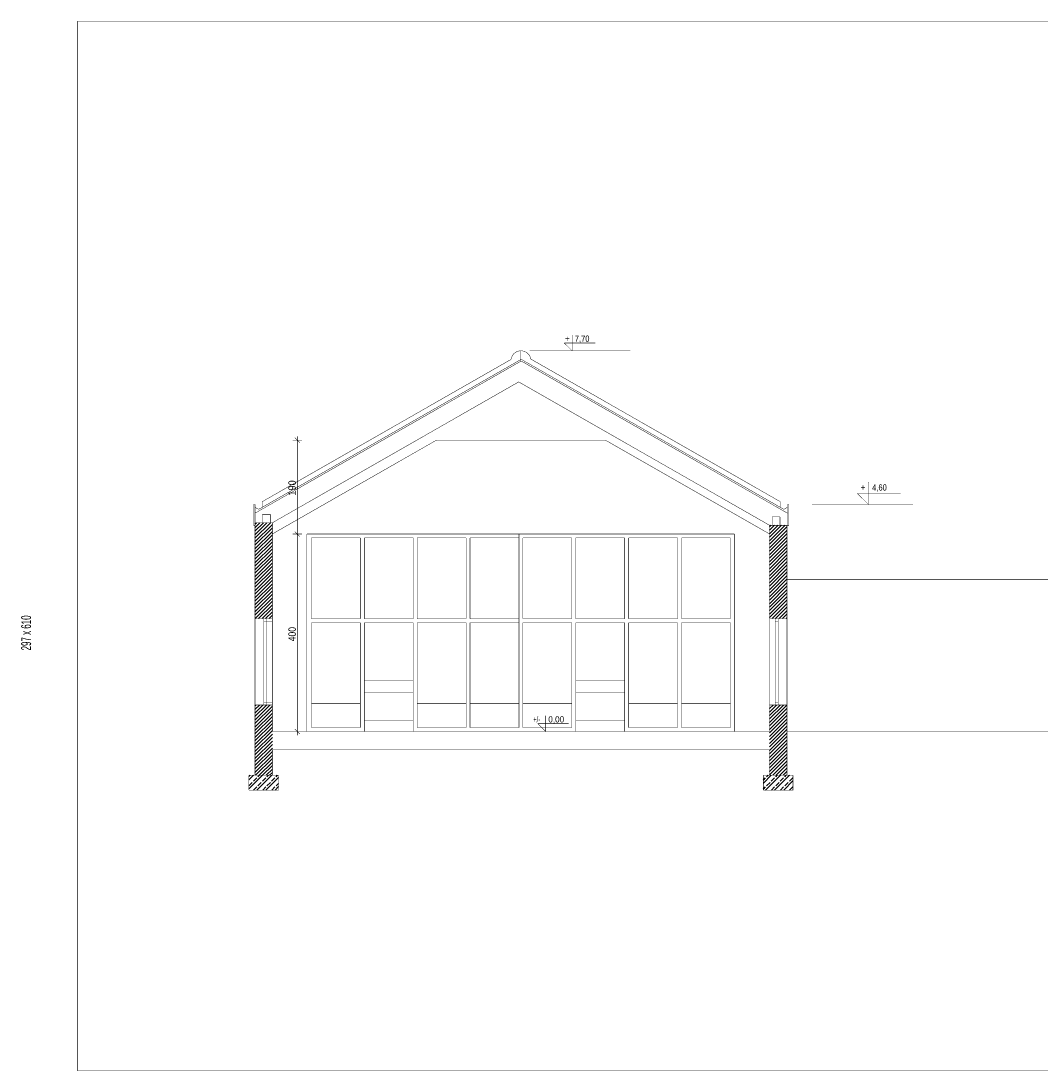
# Model space of a CAD drawing. Extents: x 2562 to 3010, y 253 to 465.
# Tile 1 of 3: x 2562 to 2768, y 253 to 465. Entities that reach past the tile are written whole.
import ezdxf

# ---------------------------------------------------------------- set-up
doc = ezdxf.new("R2010")
doc.units = 0
doc.header["$MEASUREMENT"] = 0
doc.linetypes.add('HIDDEN', pattern=[0.9525, 0.635, -0.3175])
doc.linetypes.add('PRZERYWANA', pattern=[0.6, 0.25, -0.35])
for name, color, linetype in [('_', 7, 'CONTINUOUS'), ('_T_OPISY', 7, 'CONTINUOUS'), ('_T_SCIANY', 7, 'CONTINUOUS'), ('AA_ODNOENIKI_PZT', 7, 'CONTINUOUS'), ('AA_PRZ_SCIANY_030', 7, 'CONTINUOUS'), ('AA_PRZ_SCIANY_ISTNIEJ_CE', 7, 'CONTINUOUS'), ('AA_STOLARKA_DRZW_009', 7, 'CONTINUOUS'), ('AA_WIDOK_009', 7, 'CONTINUOUS'), ('AA_WYMIAR_WYS_50', 7, 'CONTINUOUS')]:
    doc.layers.add(name, color=color, linetype=linetype)
pattern_1 = [(45, (0, 0), (-0.35355339, 0.35355339), [])]
pattern_2 = [(45, (0, 0), (-0.9192388, 0.9192388), []), (45, (0, 0.65), (-0.9192388, 0.9192388), [0.97499996, -0.325])]

msp = doc.modelspace()

# ---------------------------------------------------------------- hatches: boundary and pattern name
at = {"layer": '_', "linetype": 'CONTINUOUS'}
h = msp.add_hatch(dxfattribs=at)
h.set_pattern_fill('BLOCZKI_CERAMICZNE', scale=0.01, angle=45, style=0)
h.set_pattern_definition(pattern_1)
h.paths.add_polyline_path([(2612.64, 363.66), (2609.12, 363.66), (2609.12, 344.28), (2612.64, 344.28)], flags=0)
h = msp.add_hatch(dxfattribs=at)
h.set_pattern_fill('BLOCZKI_CERAMICZNE', scale=0.01, angle=45, style=0)
h.set_pattern_definition(pattern_1)
h.paths.add_polyline_path([(2713.27, 363.15), (2716.79, 363.15), (2716.79, 344.28), (2713.27, 344.28)], flags=0)
h = msp.add_hatch(dxfattribs=at)
h.set_pattern_fill('BLOCZKI_CERAMICZNE', scale=0.01, angle=45, style=0)
h.set_pattern_definition(pattern_1)
h.paths.add_polyline_path([(2612.64, 326.78), (2609.12, 326.78), (2609.12, 312.57), (2612.64, 312.57)], flags=0)
h = msp.add_hatch(dxfattribs=at)
h.set_pattern_fill('BLOCZKI_CERAMICZNE', scale=0.01, angle=45, style=0)
h.set_pattern_definition(pattern_1)
h.paths.add_polyline_path([(2713.27, 326.78), (2716.79, 326.78), (2716.79, 312.57), (2713.27, 312.57)], flags=0)
h = msp.add_hatch(dxfattribs=at)
h.set_pattern_fill('BRASS_BRONZE', scale=0.013, angle=45, style=0)
h.set_pattern_definition(pattern_2)
h.paths.add_polyline_path([(2607.9, 312.57), (2613.9, 312.57), (2613.9, 309.57), (2607.9, 309.57)], flags=0)
h = msp.add_hatch(dxfattribs=at)
h.set_pattern_fill('BRASS_BRONZE', scale=0.013, angle=45, style=0)
h.set_pattern_definition(pattern_2)
h.paths.add_polyline_path([(2712.01, 312.57), (2718.01, 312.57), (2718.01, 309.57), (2712.01, 309.57)], flags=0)

# ---------------------------------------------------------------- linework, layer by layer
at = {"layer": '_', "color": 7, "linetype": 'CONTINUOUS', "const_width": 0.09}
for points in [[(2618.63, 380.37), (2616.75, 380.37)], [(2618.19, 379.87), (2617.19, 380.87)], [(2617.69, 380.37), (2617.69, 381.12)], [(2617.69, 361.39), (2617.69, 380.37)], [(2618.63, 361.39), (2616.75, 361.39)], [(2617.19, 361.89), (2618.19, 360.89)], [(2617.69, 321.42), (2617.69, 361.39)], [(2618.63, 321.42), (2616.75, 321.42)], [(2617.19, 321.92), (2618.19, 320.92)], [(2617.69, 320.67), (2617.69, 321.42)]]:
    msp.add_lwpolyline(points, dxfattribs=at)
at = {"layer": '_T_SCIANY', "color": 7, "linetype": 'CONTINUOUS', "const_width": 0.09}
for points in [[(2609.19, 363.66), (2612.64, 363.66)], [(2613.9, 312.57), (2607.9, 312.57)], [(2607.9, 312.57), (2607.9, 309.57)], [(2613.9, 309.57), (2613.9, 312.57)], [(2712.01, 309.57), (2712.01, 312.57)], [(2712.01, 312.57), (2718.01, 312.57)], [(2718.01, 312.57), (2718.01, 309.57)], [(2607.9, 309.57), (2613.9, 309.57)], [(2718.01, 309.57), (2712.01, 309.57)]]:
    msp.add_lwpolyline(points, dxfattribs=at)
at = {"layer": 'AA_ODNOENIKI_PZT', "color": 7, "linetype": 'CONTINUOUS', "const_width": 0.09}
for points in [[(2612.64, 321.42), (2713.27, 321.42)], [(2620.55, 322.22), (2630.45, 322.22)], [(2641.95, 322.22), (2651.85, 322.22)], [(2652.65, 322.22), (2662.55, 322.22)], [(2663.35, 322.22), (2673.25, 322.22)], [(2684.75, 322.22), (2694.65, 322.22)], [(2695.45, 322.22), (2705.35, 322.22)], [(2716.79, 321.42), (2797.16, 321.42)], [(2612.64, 317.72), (2713.27, 317.72)]]:
    msp.add_lwpolyline(points, dxfattribs=at)
at = {"layer": 'AA_PRZ_SCIANY_030', "color": 7, "linetype": 'CONTINUOUS', "const_width": 0.09}
for points in [[(2609.12, 367.37), (2608.85, 367.37)], [(2609.12, 366.78), (2609.89, 366.38)], [(2716.91, 366.78), (2716.14, 366.38)], [(2716.91, 367.37), (2717.18, 367.37)], [(2610.64, 363.66), (2610.64, 365.36)], [(2610.64, 365.36), (2612.24, 365.36)], [(2612.24, 365.36), (2612.24, 363.66)], [(2612.64, 321.42), (2612.64, 363.66)], [(2715.39, 364.85), (2713.79, 364.85)], [(2713.79, 364.85), (2713.79, 363.15)], [(2715.39, 363.15), (2715.39, 364.85)], [(2608.85, 363.15), (2609.12, 363.15)], [(2609.12, 312.57), (2609.12, 363.15)], [(2619.63, 361.39), (2619.63, 321.42)], [(2619.63, 361.39), (2706.15, 361.39)], [(2662.55, 361.39), (2662.55, 322.22)], [(2706.15, 361.39), (2706.15, 321.42)], [(2713.27, 363.15), (2717.18, 363.15)], [(2713.27, 321.42), (2713.27, 363.15)], [(2713.79, 363.15), (2715.39, 363.15)], [(2716.79, 312.57), (2716.79, 363.15)], [(2630.45, 360.59), (2620.55, 360.59)], [(2620.55, 360.59), (2620.55, 344.23)], [(2630.45, 360.59), (2630.45, 344.23)], [(2631.25, 360.59), (2631.25, 344.23)], [(2641.15, 360.59), (2631.25, 360.59)], [(2641.15, 360.59), (2641.15, 344.23)], [(2641.95, 360.59), (2641.95, 344.23)], [(2651.85, 360.59), (2641.95, 360.59)], [(2651.85, 360.59), (2651.85, 344.23)], [(2652.65, 360.59), (2652.65, 344.23)], [(2662.55, 360.59), (2652.65, 360.59)], [(2662.55, 360.59), (2662.55, 344.23)], [(2663.35, 360.59), (2663.35, 344.23)], [(2663.35, 360.59), (2673.25, 360.59)], [(2673.25, 360.59), (2673.25, 344.23)], [(2674.05, 360.59), (2674.05, 344.23)], [(2674.05, 360.59), (2683.95, 360.59)], [(2683.95, 360.59), (2683.95, 344.23)], [(2684.75, 360.59), (2684.75, 344.23)], [(2684.75, 360.59), (2694.65, 360.59)], [(2694.65, 360.59), (2694.65, 344.23)], [(2695.45, 360.59), (2695.45, 344.23)], [(2695.45, 360.59), (2705.35, 360.59)], [(2705.35, 360.59), (2705.35, 344.23)], [(2609.12, 344.28), (2612.64, 344.28)], [(2620.55, 344.23), (2630.45, 344.23)], [(2631.25, 344.23), (2641.15, 344.23)], [(2641.95, 344.23), (2651.85, 344.23)], [(2652.65, 344.23), (2662.55, 344.23)], [(2673.25, 344.23), (2663.35, 344.23)], [(2683.95, 344.23), (2674.05, 344.23)], [(2694.65, 344.23), (2684.75, 344.23)], [(2705.35, 344.23), (2695.45, 344.23)], [(2716.79, 344.28), (2713.27, 344.28)], [(2620.55, 343.43), (2620.55, 322.22)], [(2620.55, 343.43), (2630.45, 343.43)], [(2630.45, 343.43), (2630.45, 322.22)], [(2631.25, 343.43), (2631.25, 321.42)], [(2631.25, 343.43), (2641.15, 343.43)], [(2641.15, 343.43), (2641.15, 321.42)], [(2641.95, 343.43), (2641.95, 322.22)], [(2641.95, 343.43), (2651.85, 343.43)], [(2651.85, 343.43), (2651.85, 322.22)], [(2652.65, 343.43), (2652.65, 322.22)], [(2652.65, 343.43), (2662.55, 343.43)], [(2662.55, 343.43), (2662.55, 322.22)], [(2663.35, 343.43), (2663.35, 322.22)], [(2673.25, 343.43), (2663.35, 343.43)], [(2673.25, 343.43), (2673.25, 322.22)], [(2674.05, 343.43), (2674.05, 321.42)], [(2683.95, 343.43), (2674.05, 343.43)], [(2683.95, 343.43), (2683.95, 321.42)], [(2684.75, 343.43), (2684.75, 322.22)], [(2694.65, 343.43), (2684.75, 343.43)], [(2694.65, 343.43), (2694.65, 322.22)], [(2695.45, 343.43), (2695.45, 322.22)], [(2705.35, 343.43), (2695.45, 343.43)], [(2705.35, 343.43), (2705.35, 322.22)], [(2641.15, 331.73), (2631.25, 331.73)], [(2683.95, 331.73), (2674.05, 331.73)], [(2641.15, 329.39), (2631.25, 329.39)], [(2683.95, 329.39), (2674.05, 329.39)], [(2609.12, 326.78), (2612.64, 326.78)], [(2630.45, 327.06), (2620.55, 327.06)], [(2651.85, 327.06), (2641.95, 327.06)], [(2662.55, 327.06), (2652.65, 327.06)], [(2663.35, 327.06), (2673.25, 327.06)], [(2684.75, 327.06), (2694.65, 327.06)], [(2695.45, 327.06), (2705.35, 327.06)], [(2716.79, 326.78), (2713.27, 326.78)], [(2641.15, 323.64), (2631.25, 323.64)], [(2674.05, 323.64), (2683.95, 323.64)], [(2612.64, 312.57), (2612.64, 317.72)], [(2713.27, 312.57), (2713.27, 317.72)]]:
    msp.add_lwpolyline(points, dxfattribs=at)
at = {"layer": 'AA_PRZ_SCIANY_030', "color": 7, "linetype": 'PRZERYWANA', "const_width": 0.09}
msp.add_lwpolyline([(2716.61, 352.15), (2797.16, 352.15)], dxfattribs=at)
at = {"layer": 'AA_PRZ_SCIANY_ISTNIEJ_CE', "color": 7, "linetype": 'CONTINUOUS', "const_width": 0.09}
for points in [[(2573.18, 465.14), (2573.18, 252.78)], [(3009.95, 465.14), (2573.18, 465.14)], [(3009.95, 252.78), (2573.18, 252.78)]]:
    msp.add_lwpolyline(points, dxfattribs=at)
at = {"layer": 'AA_STOLARKA_DRZW_009', "color": 7, "linetype": 'CONTINUOUS', "const_width": 0.09}
for points in [[(2610.92, 344.28), (2610.92, 326.78)], [(2610.92, 344.28), (2610.92, 343.68)], [(2611.52, 343.68), (2611.52, 344.28)], [(2714.39, 343.68), (2714.39, 344.28)], [(2714.99, 344.28), (2714.99, 326.78)], [(2714.99, 344.28), (2714.99, 343.68)], [(2610.92, 343.68), (2612.64, 343.68)], [(2611.52, 327.38), (2611.52, 343.68)], [(2714.39, 327.38), (2714.39, 343.68)], [(2714.99, 343.68), (2714.39, 343.68)], [(2610.92, 326.78), (2610.92, 327.38)], [(2610.92, 327.38), (2612.64, 327.38)], [(2611.52, 327.38), (2611.52, 326.78)], [(2714.39, 327.38), (2714.39, 326.78)], [(2714.99, 327.38), (2714.39, 327.38)], [(2714.99, 326.78), (2714.99, 327.38)]]:
    msp.add_lwpolyline(points, dxfattribs=at)
at = {"layer": 'AA_WIDOK_009', "color": 251, "linetype": 'CONTINUOUS', "const_width": 0.09}
msp.add_lwpolyline([(2664.95, 396.73, 0.867149), (2660.95, 396.71, 0.867149)], format="xyb", dxfattribs=at)
at = {"layer": 'AA_WIDOK_009', "color": 7, "linetype": 'CONTINUOUS', "const_width": 0.09}
for points in [[(2662.95, 396.35), (2662.95, 398.45)], [(2609.12, 365.59), (2663.01, 396.39)], [(2609.89, 366.38), (2663.01, 396.73)], [(2610.6, 367.93), (2660.95, 396.71)], [(2716.14, 366.38), (2663.01, 396.73)], [(2716.91, 365.59), (2663.01, 396.39)], [(2715.43, 367.93), (2664.94, 396.79)], [(2612.64, 363.66), (2662.5, 392.16)], [(2713.27, 363.15), (2662.5, 392.16)], [(2612.64, 361.39), (2645.85, 380.37)], [(2680.06, 380.37), (2645.85, 380.37)], [(2713.27, 361.39), (2680.06, 380.37)], [(2610.6, 366.78), (2610.6, 367.93)], [(2715.43, 366.78), (2715.43, 367.93)], [(2608.85, 363.15), (2608.85, 367.37)], [(2609.12, 363.15), (2609.12, 367.37)], [(2716.91, 363.15), (2716.91, 367.37)], [(2717.18, 363.15), (2717.18, 367.37)]]:
    msp.add_lwpolyline(points, dxfattribs=at)
at = {"layer": 'AA_WYMIAR_WYS_50', "color": 7, "linetype": 'CONTINUOUS', "const_width": 0.09}
for points in [[(2673.31, 401.63), (2673.32, 398.45)], [(2671.72, 400.04), (2677.99, 400.04)], [(2673.32, 398.45), (2671.72, 400.04)], [(2733.27, 371.82), (2733.28, 367.37)], [(2731.05, 369.59), (2739.82, 369.6)], [(2733.28, 367.37), (2731.05, 369.59)], [(2666.36, 323.01), (2672.63, 323.01)], [(2667.95, 321.42), (2666.36, 323.01)], [(2667.95, 324.6), (2667.95, 321.42)]]:
    msp.add_lwpolyline(points, dxfattribs=at)
at = {"layer": 'AA_WYMIAR_WYS_50', "color": 7, "linetype": 'HIDDEN', "const_width": 0.09}
for points in [[(2664.72, 398.45), (2685.12, 398.45)], [(2721.88, 367.37), (2742.28, 367.37)]]:
    msp.add_lwpolyline(points, dxfattribs=at)

# ---------------------------------------------------------------- texts
at = {"layer": '_', "color": 7}
for s, width, p in [('190', 0.925715, (2617.39, 369.15)), ('400', 0.867857, (2617.39, 339.67))]:
    msp.add_text(s, height=1.5, rotation=90, dxfattribs=dict(at, width=width)).set_placement(p)
at = {"layer": '_T_OPISY', "color": 190, "width": 0.602076}
msp.add_text('297 x 610', height=2, rotation=90, dxfattribs=at).set_placement((2563.81, 337.84))
at = {"layer": 'AA_WYMIAR_WYS_50', "color": 7}
for s, height, width, p in [('7,70', 1.263, 0.873065, (2673.86, 400.28)), ('4,60', 1.265, 0.873065, (2734.03, 370.17)), ('+/-', 1.263, 0.558824, (2665.44, 323.25)), ('0,00', 1.263, 0.975779, (2668.49, 323.25))]:
    msp.add_text(s, height=height, rotation=0.0506, dxfattribs=dict(at, width=width)).set_placement(p)
for p in [(2671.88, 400.28), (2731.68, 370.17)]:
    msp.add_text('+', height=1.26, rotation=0.0506, dxfattribs=at).set_placement(p)

doc.saveas('drawing.dxf')
